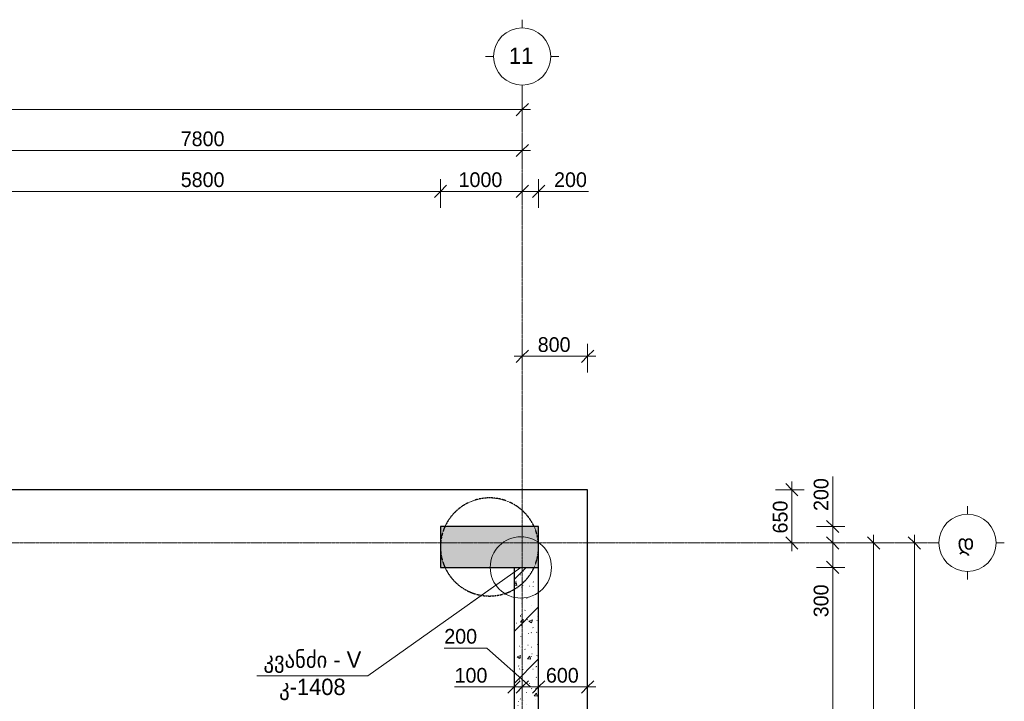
# Model space of a CAD drawing. Header units: millimetres. Extents: x -5900 to 46500, y -6400 to 30095.
# Tile 11 of 11: x 34450 to 46500, y 15462 to 23800. Entities that reach past the tile are written whole.
import ezdxf

# ---------------------------------------------------------------- set-up
doc = ezdxf.new("R2010")
doc.units = ezdxf.units.MM
doc.linetypes.add('StructuralPlan-B01_RCW$0$Grid Line', pattern=[22.225, 12.7, -3.175, 3.175, -3.175])
doc.linetypes.add('StructuralPlan-B01_RCW$0$Hidden 1_5', pattern=[2.2, 1.5, -0.7])
for name, color, linetype, lineweight in [('S - LINE', 7, 'Continuous', 15), ('S - TEXT', 7, 'Continuous', 9), ('StructuralPlan-B01_RCW$0$A-010-D_DIM', 7, 'Continuous', 5), ('StructuralPlan-B01_RCW$0$A-010-D_DIM-100', 7, 'Continuous', 5), ('StructuralPlan-B01_RCW$0$A-200-M_WALL_EXT', 7, 'Continuous', 30), ('StructuralPlan-B01_RCW$0$A-200-M_WALL_PAT', 7, 'Continuous', 30), ('StructuralPlan-B01_RCW$0$S-160-M_FOUND', 7, 'Continuous', 30), ('StructuralPlan-B01_RCW$0$S-280-M_COLUMN', 7, 'Continuous', 30), ('StructuralPlan-B01_RCW$0$S-280-M_COLUMN main', 7, 'Continuous', 30), ('StructuralPlan-B01_RCW$0$S-280-MH_COLUMN hid lin', 7, 'StructuralPlan-B01_RCW$0$Hidden 1_5', 30), ('StructuralPlan-B01_RCW$0$Z-030-M_GRID', 7, 'Continuous', 5), ('StructuralPlan-B01_RCW$0$Z-033_T_GRIDREF', 7, 'Continuous', 5)]:
    doc.layers.add(name, color=color, linetype=linetype, lineweight=lineweight)
doc.styles.add('Cubicon', font='Cubicon.ttf')
doc.styles.add('StructuralPlan-B01_RCW$0$Cubicon', font='Cubicon.ttf', dxfattribs={"height": 200})
doc.styles.add('StructuralPlan-B01_RCW$0$Cubicon_1', font='Cubicon.ttf', dxfattribs={"height": 200})
doc.styles.add('StructuralPlan-B01_RCW$0$Cubicon_3', font='Cubicon.ttf', dxfattribs={"height": 180})
doc.dimstyles.new('CUB-M-100', dxfattribs={"dimscale": 100, "dimtxt": 1.8, "dimasz": 1.5, "dimexe": 1.5, "dimexo": 2, "dimgap": 1, "dimtad": 0, "dimdec": 0, "dimzin": 3, "dimdsep": 46, "dimtxsty": 'Cubicon', "dimblk": 'OBLIQUE', "dimcen": 1.5, "dimdle": 1, "dimazin": 2, "dimtfac": 0.75, "dimtdec": 0, "dimtmove": 0, "dimatfit": 3, "dimldrblk": 'SMALL', "dimfxl": 1, "dimtolj": 1, "dimtzin": 0, "dimlwd": -1, "dimlwe": -1, "dimarcsym": 0})
doc.dimstyles.new('StructuralPlan-B01_RCW$0$CUB_DIM_1_8', dxfattribs={"dimscale": 304.8, "dimtxt": 181.601257, "dimasz": 0.492126, "dimexe": 0.492126, "dimexo": 0.0625, "dimgap": 0, "dimtad": 1, "dimdec": 0, "dimzin": 0, "dimdsep": 46, "dimtxsty": 'StructuralPlan-B01_RCW$0$Cubicon_3', "dimblk1": 'StructuralPlan-B01_RCW$0$_Oblique', "dimblk2": 'StructuralPlan-B01_RCW$0$_Oblique', "dimsah": 1, "dimcen": 0.09, "dimdle": 0.328084, "dimazin": 0, "dimtfac": 1, "dimtdec": 4, "dimtix": 1, "dimtmove": 0, "dimatfit": 3, "dimfxl": 0.656168, "dimfxlon": 1, "dimtvp": 1, "dimtolj": 1, "dimtzin": 0, "dimarcsym": 2})
doc.dimstyles.new('StructuralPlan-B01_RCW$0$CUB_DIM_1_8_1', dxfattribs={"dimscale": 304.8, "dimtxt": 181.601257, "dimasz": 0.492126, "dimexe": 0.492126, "dimexo": 0.0625, "dimgap": 0, "dimtad": 1, "dimdec": 0, "dimzin": 0, "dimdsep": 46, "dimtxsty": 'StructuralPlan-B01_RCW$0$Cubicon_3', "dimblk1": 'StructuralPlan-B01_RCW$0$_Oblique', "dimblk2": 'StructuralPlan-B01_RCW$0$_Oblique', "dimsah": 1, "dimcen": 0.09, "dimdle": 0.328084, "dimazin": 0, "dimtfac": 1, "dimtdec": 4, "dimtix": 1, "dimtmove": 1, "dimatfit": 3, "dimfxl": 0.656168, "dimfxlon": 1, "dimtvp": 1, "dimtolj": 1, "dimtzin": 0, "dimarcsym": 2})

# ---------------------------------------------------------------- blocks, each defined once
blk = doc.blocks.new('StructuralPlan-B01_RCW$0$Grid - 00_CUB_ღერძის თავი-752507-B01_RCW')
at = {"layer": 'StructuralPlan-B01_RCW$0$Z-033_T_GRIDREF'}
for p, q in [((0, 3.5), (0, 4.5)), ((-3.5, 0), (-4.5, 0)), ((3.5, 0), (4.5, 0)), ((0, -3.5), (0, -4.5))]:
    blk.add_line(p, q, dxfattribs=at)
blk.add_circle((0, 0), 3.5, dxfattribs=at)
blk = doc.blocks.new('StructuralPlan-B01_RCW$0$DIMBLOCK28-B01_RCW')
at = {"layer": 'StructuralPlan-B01_RCW$0$A-010-D_DIM-100', "transparency": 16777216}
for p, q in [((0, 22700), (0, 22900)), ((40600, 22700), (40600, 22900)), ((0, 22700), (75, 22775)), ((40600, 22700), (40675, 22775)), ((-100, 22700), (40700, 22700)), ((0, 22700), (-75, 22625)), ((0, 22700), (0, 22550)), ((40600, 22700), (40525, 22625)), ((40600, 22700), (40600, 22550))]:
    blk.add_line(p, q, dxfattribs=at)
at = {"layer": 'StructuralPlan-B01_RCW$0$A-010-D_DIM-100', "color": 0, "transparency": 16777216, "insert": (19951, 22933), "char_height": 180, "width": 838.16, "attachment_point": 1, "line_spacing_factor": 0.931288, "style": 'StructuralPlan-B01_RCW$0$Cubicon_3'}
blk.add_mtext('40600', dxfattribs=at)
blk = doc.blocks.new('StructuralPlan-B01_RCW$0$_Oblique')
at = {"color": 0, "linetype": 'ByBlock', "lineweight": -2}
blk.add_line((-0.5, -0.5), (0.5, 0.5), dxfattribs=at)
blk = doc.blocks.new('StructuralPlan-B01_RCW$0$DIMBLOCK34-B01_RCW')
at = {"layer": 'StructuralPlan-B01_RCW$0$A-010-D_DIM-100', "transparency": 16777216}
for p, q in [((32800, 22200), (32800, 22400)), ((40600, 22200), (40600, 22400)), ((32800, 22200), (32725, 22125)), ((32800, 22200), (32875, 22275)), ((32800, 22200), (40700, 22200)), ((32800, 22200), (32800, 22050)), ((40600, 22200), (40525, 22125)), ((40600, 22200), (40675, 22275)), ((40600, 22200), (40600, 22050))]:
    blk.add_line(p, q, dxfattribs=at)
at = {"layer": 'StructuralPlan-B01_RCW$0$A-010-D_DIM-100', "color": 0, "transparency": 16777216, "insert": (36421, 22433), "char_height": 180, "width": 670.53, "attachment_point": 1, "line_spacing_factor": 0.931288, "style": 'StructuralPlan-B01_RCW$0$Cubicon_3'}
blk.add_mtext('7800', dxfattribs=at)
blk = doc.blocks.new('StructuralPlan-B01_RCW$0$DIMBLOCK52-B01_RCW')
at = {"layer": 'StructuralPlan-B01_RCW$0$A-010-D_DIM-100', "transparency": 16777216}
for p, q in [((33800, 21700), (33800, 21850)), ((39600, 21700), (39600, 21850)), ((33800, 21700), (33725, 21625)), ((33800, 21700), (33875, 21775)), ((33800, 21700), (39600, 21700)), ((33800, 21700), (33800, 21500)), ((39600, 21700), (39525, 21625)), ((39600, 21700), (39675, 21775)), ((39600, 21700), (39600, 21500))]:
    blk.add_line(p, q, dxfattribs=at)
at = {"layer": 'StructuralPlan-B01_RCW$0$A-010-D_DIM-100', "color": 0, "transparency": 16777216, "insert": (36421, 21933), "char_height": 180, "width": 670.53, "attachment_point": 1, "line_spacing_factor": 0.931288, "style": 'StructuralPlan-B01_RCW$0$Cubicon_3'}
blk.add_mtext('5800', dxfattribs=at)
blk = doc.blocks.new('StructuralPlan-B01_RCW$0$DIMBLOCK53-B01_RCW')
at = {"layer": 'StructuralPlan-B01_RCW$0$A-010-D_DIM-100', "transparency": 16777216}
for p, q in [((39600, 21700), (39600, 21850)), ((40600, 21700), (40600, 21900)), ((39600, 21700), (39525, 21625)), ((39600, 21700), (39675, 21775)), ((39600, 21700), (40600, 21700)), ((39600, 21700), (39600, 21500)), ((40600, 21700), (40525, 21625)), ((40600, 21700), (40675, 21775)), ((40600, 21700), (40600, 21550))]:
    blk.add_line(p, q, dxfattribs=at)
at = {"layer": 'StructuralPlan-B01_RCW$0$A-010-D_DIM-100', "color": 0, "transparency": 16777216, "insert": (39821, 21933), "char_height": 180, "width": 670.53, "attachment_point": 1, "line_spacing_factor": 0.931288, "style": 'StructuralPlan-B01_RCW$0$Cubicon_3'}
blk.add_mtext('1000', dxfattribs=at)
blk = doc.blocks.new('StructuralPlan-B01_RCW$0$DIMBLOCK54-B01_RCW')
at = {"layer": 'StructuralPlan-B01_RCW$0$A-010-D_DIM-100', "transparency": 16777216}
for p, q in [((40600, 21700), (40600, 21900)), ((40800, 21700), (40800, 21850)), ((40600, 21700), (40525, 21625)), ((40600, 21700), (40675, 21775)), ((40600, 21700), (40900, 21700)), ((40600, 21700), (40600, 21550)), ((40890, 21700), (40700, 21700)), ((40800, 21700), (40725, 21625)), ((40800, 21700), (40875, 21775)), ((40800, 21700), (40800, 21500)), ((41410, 21700), (40890, 21700))]:
    blk.add_line(p, q, dxfattribs=at)
at = {"layer": 'StructuralPlan-B01_RCW$0$A-010-D_DIM-100', "color": 0, "transparency": 16777216, "insert": (40990, 21933), "char_height": 180, "width": 502.9, "attachment_point": 1, "line_spacing_factor": 0.931288, "style": 'StructuralPlan-B01_RCW$0$Cubicon_3'}
blk.add_mtext('200', dxfattribs=at)
blk = doc.blocks.new('StructuralPlan-B01_RCW$0$DIMBLOCK70-B01_RCW')
at = {"layer": 'StructuralPlan-B01_RCW$0$A-010-D_DIM-100', "transparency": 16777216}
for p, q in [((45400, 17400), (45325, 17475)), ((45400, -100), (45400, 17500)), ((45400, 17400), (45200, 17400)), ((45400, 17400), (45475, 17325)), ((45400, 17400), (45550, 17400)), ((45400, 0), (45325, 75)), ((45400, 0), (45200, 0)), ((45400, 0), (45475, -75)), ((45400, 0), (45550, 0))]:
    blk.add_line(p, q, dxfattribs=at)
at = {"layer": 'StructuralPlan-B01_RCW$0$A-010-D_DIM-100', "color": 0, "transparency": 16777216, "insert": (45167, 8351), "char_height": 180, "width": 838.16, "attachment_point": 1, "rotation": 90, "line_spacing_factor": 0.931288, "style": 'StructuralPlan-B01_RCW$0$Cubicon_3'}
blk.add_mtext('17400', dxfattribs=at)
blk = doc.blocks.new('StructuralPlan-B01_RCW$0$DIMBLOCK73-B01_RCW')
at = {"layer": 'StructuralPlan-B01_RCW$0$A-010-D_DIM-100', "transparency": 16777216}
for p, q in [((44900, 17400), (44825, 17475)), ((44900, 11700), (44900, 17500)), ((44900, 17400), (44700, 17400)), ((44900, 17400), (44975, 17325)), ((44900, 17400), (45050, 17400)), ((44900, 11700), (44700, 11700)), ((44900, 11700), (44825, 11775)), ((44900, 11700), (44975, 11625)), ((44900, 11700), (45050, 11700))]:
    blk.add_line(p, q, dxfattribs=at)
at = {"layer": 'StructuralPlan-B01_RCW$0$A-010-D_DIM-100', "color": 0, "transparency": 16777216, "insert": (44667, 14271), "char_height": 180, "width": 670.53, "attachment_point": 1, "rotation": 90, "line_spacing_factor": 0.931288, "style": 'StructuralPlan-B01_RCW$0$Cubicon_3'}
blk.add_mtext('5700', dxfattribs=at)
blk = doc.blocks.new('StructuralPlan-B01_RCW$0$DIMBLOCK82-B01_RCW')
at = {"layer": 'StructuralPlan-B01_RCW$0$A-010-D_DIM-100', "transparency": 16777216}
for p, q in [((44400, 17100), (44325, 17175)), ((44400, 17100), (44200, 17100)), ((44400, 11900), (44400, 17100)), ((44400, 17100), (44475, 17025)), ((44400, 17100), (44550, 17100)), ((44400, 11900), (44325, 11975)), ((44400, 11900), (44200, 11900)), ((44400, 11900), (44475, 11825)), ((44400, 11900), (44550, 11900))]:
    blk.add_line(p, q, dxfattribs=at)
at = {"layer": 'StructuralPlan-B01_RCW$0$A-010-D_DIM-100', "color": 0, "transparency": 16777216, "insert": (44167, 14221), "char_height": 180, "width": 670.53, "attachment_point": 1, "rotation": 90, "line_spacing_factor": 0.931288, "style": 'StructuralPlan-B01_RCW$0$Cubicon_3'}
blk.add_mtext('5200', dxfattribs=at)
blk = doc.blocks.new('StructuralPlan-B01_RCW$0$DIMBLOCK83-B01_RCW')
at = {"layer": 'StructuralPlan-B01_RCW$0$A-010-D_DIM-100', "transparency": 16777216}
for p, q in [((44400, 17400), (44325, 17475)), ((44400, 17400), (44200, 17400)), ((44400, 17100), (44400, 17400)), ((44400, 17400), (44475, 17325)), ((44400, 17400), (44550, 17400)), ((44400, 17010), (44400, 17250)), ((44400, 17100), (44325, 17175)), ((44400, 17100), (44200, 17100)), ((44400, 17100), (44475, 17025)), ((44400, 17100), (44550, 17100)), ((44400, 16490), (44400, 17010))]:
    blk.add_line(p, q, dxfattribs=at)
at = {"layer": 'StructuralPlan-B01_RCW$0$A-010-D_DIM-100', "color": 0, "transparency": 16777216, "insert": (44167, 16490), "char_height": 180, "width": 502.9, "attachment_point": 1, "rotation": 90, "line_spacing_factor": 0.931288, "style": 'StructuralPlan-B01_RCW$0$Cubicon_3'}
blk.add_mtext('300', dxfattribs=at)
blk = doc.blocks.new('StructuralPlan-B01_RCW$0$DIMBLOCK84-B01_RCW')
at = {"layer": 'StructuralPlan-B01_RCW$0$A-010-D_DIM-100', "transparency": 16777216}
for p, q in [((44400, 18210), (44400, 17690)), ((44400, 17600), (44200, 17600)), ((44400, 17600), (44325, 17675)), ((44400, 17400), (44400, 17700)), ((44400, 17690), (44400, 17500)), ((44400, 17600), (44475, 17525)), ((44400, 17600), (44550, 17600)), ((44400, 17400), (44325, 17475)), ((44400, 17400), (44200, 17400)), ((44400, 17400), (44475, 17325)), ((44400, 17400), (44550, 17400))]:
    blk.add_line(p, q, dxfattribs=at)
at = {"layer": 'StructuralPlan-B01_RCW$0$A-010-D_DIM-100', "color": 0, "transparency": 16777216, "insert": (44167, 17790), "char_height": 180, "width": 502.9, "attachment_point": 1, "rotation": 90, "line_spacing_factor": 0.931288, "style": 'StructuralPlan-B01_RCW$0$Cubicon_3'}
blk.add_mtext('200', dxfattribs=at)
blk = doc.blocks.new('StructuralPlan-B01_RCW$0$DIMBLOCK126-B01_RCW')
at = {"layer": 'StructuralPlan-B01_RCW$0$A-010-D_DIM-100', "transparency": 16777216}
for p, q in [((43900, 18050), (43825, 18125)), ((43900, 17300), (43900, 18150)), ((43900, 18050), (43700, 18050)), ((43900, 18050), (43975, 17975)), ((43900, 18050), (44050, 18050)), ((43900, 17400), (43825, 17475)), ((43900, 17400), (43700, 17400)), ((43900, 17400), (43975, 17325)), ((43900, 17400), (44050, 17400))]:
    blk.add_line(p, q, dxfattribs=at)
at = {"layer": 'StructuralPlan-B01_RCW$0$A-010-D_DIM-100', "color": 0, "transparency": 16777216, "insert": (43667, 17515), "char_height": 180, "width": 502.9, "attachment_point": 1, "rotation": 90, "line_spacing_factor": 0.931288, "style": 'StructuralPlan-B01_RCW$0$Cubicon_3'}
blk.add_mtext('650', dxfattribs=at)
blk = doc.blocks.new('StructuralPlan-B01_RCW$0$DIMBLOCK127-B01_RCW')
at = {"layer": 'StructuralPlan-B01_RCW$0$A-010-D_DIM-100', "transparency": 16777216}
for p, q in [((40600, 19683), (40600, 19883)), ((41400, 19683), (41400, 19833)), ((40500, 19683), (41500, 19683)), ((40600, 19683), (40525, 19608)), ((40600, 19683), (40675, 19758)), ((40600, 19683), (40600, 19533)), ((41400, 19683), (41325, 19608)), ((41400, 19683), (41475, 19758)), ((41400, 19683), (41400, 19483))]:
    blk.add_line(p, q, dxfattribs=at)
at = {"layer": 'StructuralPlan-B01_RCW$0$A-010-D_DIM-100', "color": 0, "transparency": 16777216, "insert": (40790, 19916), "char_height": 180, "width": 502.9, "attachment_point": 1, "line_spacing_factor": 0.931288, "style": 'StructuralPlan-B01_RCW$0$Cubicon_3'}
blk.add_mtext('800', dxfattribs=at)
blk = doc.blocks.new('StructuralPlan-B01_RCW$0$DIMBLOCK135-B01_RCW')
at = {"layer": 'StructuralPlan-B01_RCW$0$A-010-D_DIM-100', "transparency": 16777216}
for p, q in [((40500, 15637), (40500, 15837)), ((40600, 15637), (40600, 15837)), ((40500, 15637), (40575, 15712)), ((40600, 15637), (40675, 15712)), ((39772, 15637), (40292, 15637)), ((40292, 15637), (40550, 15637)), ((40400, 15637), (40600, 15637)), ((40500, 15637), (40425, 15562)), ((40500, 15637), (40500, 15487)), ((40600, 15637), (40525, 15562)), ((40600, 15637), (40600, 15487))]:
    blk.add_line(p, q, dxfattribs=at)
at = {"layer": 'StructuralPlan-B01_RCW$0$A-010-D_DIM-100', "color": 0, "transparency": 16777216, "insert": (39772, 15870), "char_height": 180, "width": 502.9, "attachment_point": 1, "line_spacing_factor": 0.931288, "style": 'StructuralPlan-B01_RCW$0$Cubicon_3'}
blk.add_mtext('100', dxfattribs=at)
blk = doc.blocks.new('StructuralPlan-B01_RCW$0$DIMBLOCK136-B01_RCW')
at = {"layer": 'StructuralPlan-B01_RCW$0$A-010-D_DIM-100', "transparency": 16777216}
for p, q in [((39646, 16114), (40165, 16114)), ((40165, 16114), (40700, 15637)), ((40600, 15637), (40600, 15837)), ((40800, 15637), (40800, 15837)), ((40600, 15637), (40675, 15712)), ((40800, 15637), (40875, 15712)), ((40600, 15637), (40525, 15562)), ((40600, 15637), (40800, 15637)), ((40600, 15637), (40600, 15487)), ((40800, 15637), (40725, 15562)), ((40800, 15637), (40800, 15487))]:
    blk.add_line(p, q, dxfattribs=at)
at = {"layer": 'StructuralPlan-B01_RCW$0$A-010-D_DIM-100', "color": 0, "transparency": 16777216, "insert": (39646, 16347), "char_height": 180, "width": 502.9, "attachment_point": 1, "line_spacing_factor": 0.931288, "style": 'StructuralPlan-B01_RCW$0$Cubicon_3'}
blk.add_mtext('200', dxfattribs=at)
blk = doc.blocks.new('StructuralPlan-B01_RCW$0$DIMBLOCK137-B01_RCW')
at = {"layer": 'StructuralPlan-B01_RCW$0$A-010-D_DIM-100', "transparency": 16777216}
for p, q in [((40800, 15637), (40800, 15837)), ((41400, 15637), (41400, 15837)), ((40800, 15637), (40875, 15712)), ((41400, 15637), (41475, 15712)), ((40800, 15637), (40725, 15562)), ((40800, 15637), (41500, 15637)), ((40800, 15637), (40800, 15487)), ((41400, 15637), (41325, 15562)), ((41400, 15637), (41400, 15487))]:
    blk.add_line(p, q, dxfattribs=at)
at = {"layer": 'StructuralPlan-B01_RCW$0$A-010-D_DIM-100', "color": 0, "transparency": 16777216, "insert": (40890, 15870), "char_height": 180, "width": 502.9, "attachment_point": 1, "line_spacing_factor": 0.931288, "style": 'StructuralPlan-B01_RCW$0$Cubicon_3'}
blk.add_mtext('600', dxfattribs=at)
blk = doc.blocks.new('_Oblique')
at = {"color": 0, "linetype": 'ByBlock', "lineweight": -2}
blk.add_line((-0.5, -0.5), (0.5, 0.5), dxfattribs=at)
blk = doc.blocks.new('StructuralPlan-B01_RCW')
at = {"layer": 'StructuralPlan-B01_RCW$0$A-200-M_WALL_PAT', "lineweight": 5, "transparency": 33554684}
h = blk.add_hatch(dxfattribs=at)
h.set_pattern_fill('FP_1', color=256, angle=225, style=0, pattern_type=2)
h.set_pattern_definition([(45, (0, 0), (-318.198, 318.198), []), (50, (0, 0), (430.3563, -37.6515), [45, -495]), (355, (0, 0), (-83.251, 451.315), [36, -396]), (100.451, (35.86, -3.14), (347.1085, 413.661), [38.244, -420.685]), (46.184, (1e-14, 120), (640.3435, -99.3137), [67.5, -742.5]), (96.636, (53.36, 111.7), (560.7935, 584.475), [57.366, -631.028]), (351.184, (1e-14, 120), (560.799, 584.469), [54, -594]), (21, (60, 90), (358.1443, -241.5716), [45, -495]), (326, (60, 90), (145.989, 435.09), [36, -396]), (71.451, (89.84, 69.87), (504.135, 193.5146), [38.244, -420.685]), (37.5, (0, 0), (4.86394, 133.15754), [3.353, -257.447, 3.353, -264.647, -265]), (37.5, (0, 0), (4.86394, 133.15754), [-528.8, 3.353, -261.647]), (7.5, (0, 0), (105.2278, 157.7647), [3.353, -149.447, 3.353, -251.447, -101]), (7.5, (0, 0), (105.2278, 157.7647), [-407.6, 3.353, -97.647]), (327.5, (-89.2, 1e-14), (213.52897, -9.02195), [3.353, -96.647, 3.353, -308.647, -414]), (327.5, (-89.2, 1e-14), (213.52897, -9.02195), [-412, 3.353, -410.647]), (317.5, (-129.2, 1e-14), (233.2745, 40.042), [3.353, -126.647, 3.353, -203.847, -294]), (317.5, (-129.2, 1e-14), (233.2745, 40.042), [-337.2, 3.353, -290.647])])
h.paths.add_polyline_path([(40800, 11900), (40800, 17100), (40500, 17100), (40500, 11900)])
at = {"layer": 'StructuralPlan-B01_RCW$0$S-280-M_COLUMN main', "true_color": 0xa4a4a4, "transparency": 33554684}
blk.add_hatch(color=253, dxfattribs=at).paths.add_polyline_path([(40800, 17100), (40800, 17600), (39600, 17600), (39600, 17100), (40500, 17100)])
at = {"layer": 'StructuralPlan-B01_RCW$0$A-200-M_WALL_EXT', "transparency": 33554684}
for p, q in [((40500, 17100), (40500, 11900)), ((40800, 5500), (40800, 17100))]:
    blk.add_line(p, q, dxfattribs=at)
at = {"layer": 'StructuralPlan-B01_RCW$0$S-160-M_FOUND', "transparency": 33554684}
for p, q in [((41400, 18050), (-300, 18050)), ((41400, -700), (41400, 18050))]:
    blk.add_line(p, q, dxfattribs=at)
at = {"layer": 'StructuralPlan-B01_RCW$0$S-280-M_COLUMN', "transparency": 33554684}
for p, q in [((40800, 17600), (39600, 17600)), ((39600, 17600), (39600, 17100)), ((40800, 17100), (40800, 17600)), ((39600, 17100), (40500, 17100))]:
    blk.add_line(p, q, dxfattribs=at)
at = {"layer": 'StructuralPlan-B01_RCW$0$S-280-M_COLUMN main', "transparency": 33554684}
blk.add_line((40500, 17100), (40800, 17100), dxfattribs=at)
at = {"layer": 'StructuralPlan-B01_RCW$0$S-280-MH_COLUMN hid lin', "transparency": 33554684}
for start, end in [(90, 179.93354), (0.06646, 90), (180.06646, 270), (270, 359.93354)]:
    blk.add_arc((40200, 17350), 600, start, end, dxfattribs=at)
at = {"layer": 'StructuralPlan-B01_RCW$0$Z-030-M_GRID', "linetype": 'StructuralPlan-B01_RCW$0$Grid Line', "transparency": 33554684}
for p, q in [((40600, 22900), (40600, -5500)), ((45600, 17400), (-5000, 17400))]:
    blk.add_line(p, q, dxfattribs=at)
at = {"layer": 'StructuralPlan-B01_RCW$0$Z-033_T_GRIDREF', "transparency": 33554684, "xscale": 99.99999999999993, "yscale": 99.99999999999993, "zscale": 99.99999999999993}
for p, rotation in [((40600, 23350), 180), ((46050, 17400), 89.99999999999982)]:
    blk.add_blockref('StructuralPlan-B01_RCW$0$Grid - 00_CUB_ღერძის თავი-752507-B01_RCW', p, dxfattribs=dict(at, rotation=rotation))
at = {"layer": 'StructuralPlan-B01_RCW$0$Z-033_T_GRIDREF', "transparency": 33554684, "char_height": 200, "attachment_point": 1}
for s, insert, width, style in [('11', (40438.1, 23459.8), 384.81, 'StructuralPlan-B01_RCW$0$Cubicon_1'), ('\\fCubicon|b0|i0|c254|p2|;დ', (45926.6, 17507.1), 296.624, 'StructuralPlan-B01_RCW$0$Cubicon')]:
    blk.add_mtext(s, dxfattribs=dict(at, insert=insert, width=width, style=style))
at = {"layer": 'StructuralPlan-B01_RCW$0$A-010-D_DIM', "transparency": 33554684}
for base, p1, p2, override, picture, middle in [((40600, 22700), (0, 22900), (40600, 22900), {"dimpost": '<>', "dimfxl": 40599.999976}, 'StructuralPlan-B01_RCW$0$DIMBLOCK28-B01_RCW', (20300, 22791.8)), ((40600, 22200), (32800, 22400), (40600, 22400), {"dimpost": '<>', "dimfxl": 7800.000012}, 'StructuralPlan-B01_RCW$0$DIMBLOCK34-B01_RCW', (36700, 22291.8)), ((39600, 21700), (33800, 21500), (39600, 21500), {"dimpost": '<>', "dimfxl": 5800.000012}, 'StructuralPlan-B01_RCW$0$DIMBLOCK52-B01_RCW', (36700, 21791.8)), ((40600, 21700), (39600, 21500), (40600, 21900), {"dimpost": '<>', "dimfxl": 1077.032961}, 'StructuralPlan-B01_RCW$0$DIMBLOCK53-B01_RCW', (40100, 21791.8)), ((41400, 19683.2), (40600, 19883.2), (41400, 19483.2), {"dimpost": '<>', "dimfxl": 894.427191}, 'StructuralPlan-B01_RCW$0$DIMBLOCK127-B01_RCW', (41000, 19775)), ((41400, 15637.2), (40800, 15837.2), (41400, 15837.2), {"dimpost": '<>', "dimfxl": 600}, 'StructuralPlan-B01_RCW$0$DIMBLOCK137-B01_RCW', (41100, 15729.1))]:
    dim = blk.add_linear_dim(base=base, p1=p1, p2=p2, dimstyle='StructuralPlan-B01_RCW$0$CUB_DIM_1_8', override=override, dxfattribs=at)
    dim.commit()
    dim.dimension.update_dxf_attribs({"geometry": picture, "text_midpoint": middle})
for base, p1, p2, override, picture, middle in [((40800, 21700), (40600, 21900), (40800, 21500), {"dimpost": '<>', "dimfxl": 447.213595}, 'StructuralPlan-B01_RCW$0$DIMBLOCK54-B01_RCW', (41241.9, 21813.1)), ((40800, 15637.2), (40600, 15837.2), (40800, 15837.2), {"dimpost": '<>', "dimfxl": 200}, 'StructuralPlan-B01_RCW$0$DIMBLOCK136-B01_RCW', (39897.4, 16226.8)), ((40600, 15637.2), (40500, 15837.2), (40600, 15837.2), {"dimpost": '<>', "dimfxl": 100}, 'StructuralPlan-B01_RCW$0$DIMBLOCK135-B01_RCW', (40023.9, 15750.3))]:
    dim = blk.add_linear_dim(base=base, p1=p1, p2=p2, dimstyle='StructuralPlan-B01_RCW$0$CUB_DIM_1_8_1', override=override, dxfattribs=at)
    dim.commit()
    dim.dimension.update_dxf_attribs({"geometry": picture, "text_midpoint": middle, "dimtype": 128})
for base, p1, p2, override, picture, middle in [((44400, 17600), (44200, 17400), (44200, 17600), {"dimpost": '<>', "dimfxl": 200}, 'StructuralPlan-B01_RCW$0$DIMBLOCK84-B01_RCW', (44286.9, 18041.9)), ((44400, 17400), (44200, 17100), (44200, 17400), {"dimpost": '<>', "dimfxl": 300}, 'StructuralPlan-B01_RCW$0$DIMBLOCK83-B01_RCW', (44286.9, 16741.9))]:
    dim = blk.add_linear_dim(base=base, p1=p1, p2=p2, angle=90, dimstyle='StructuralPlan-B01_RCW$0$CUB_DIM_1_8_1', override=override, dxfattribs=at)
    dim.commit()
    dim.dimension.update_dxf_attribs({"geometry": picture, "text_midpoint": middle, "dimtype": 128, "text_rotation": 90})
for base, p1, p2, override, picture, middle in [((43900, 18050), (43700, 17400), (43700, 18050), {"dimpost": '<>', "dimfxl": 650}, 'StructuralPlan-B01_RCW$0$DIMBLOCK126-B01_RCW', (43808.2, 17725)), ((44900, 17400), (44700, 11700), (44700, 17400), {"dimpost": '<>', "dimfxl": 5699.999917}, 'StructuralPlan-B01_RCW$0$DIMBLOCK73-B01_RCW', (44808.2, 14550)), ((45400, 17400), (45200, 0), (45200, 17400), {"dimpost": '<>', "dimfxl": 17399.999996}, 'StructuralPlan-B01_RCW$0$DIMBLOCK70-B01_RCW', (45308.2, 8700)), ((44400, 17100), (44200, 11900), (44200, 17100), {"dimpost": '<>', "dimfxl": 5199.999917}, 'StructuralPlan-B01_RCW$0$DIMBLOCK82-B01_RCW', (44308.2, 14500))]:
    dim = blk.add_linear_dim(base=base, p1=p1, p2=p2, angle=90, dimstyle='StructuralPlan-B01_RCW$0$CUB_DIM_1_8', override=override, dxfattribs=at)
    dim.commit()
    dim.dimension.update_dxf_attribs({"geometry": picture, "text_midpoint": middle})

msp = doc.modelspace()

# ---------------------------------------------------------------- block references
at = {"layer": 'S - LINE', "transparency": 33554684}
msp.add_blockref('StructuralPlan-B01_RCW', (0, 0), dxfattribs=at)

# ---------------------------------------------------------------- next in the draw order: texts
at = {"layer": 'S - TEXT', "transparency": 33554684, "insert": (38032, 15773), "char_height": 200, "attachment_point": 5, "style": 'Cubicon'}
msp.add_mtext('კვანძი - V\\Pკ-1408', dxfattribs=at)

# ---------------------------------------------------------------- next in the draw order: leaders
at = {"layer": 'S - TEXT', "transparency": 33554684}
msp.add_leader([(40583, 17100), (38710, 15773), (37354, 15773)], dimstyle='CUB-M-100', override={"dimasz": 7.5, "dimldrblk": 'DotBlank'}, dxfattribs=at)

doc.saveas('drawing.dxf')
